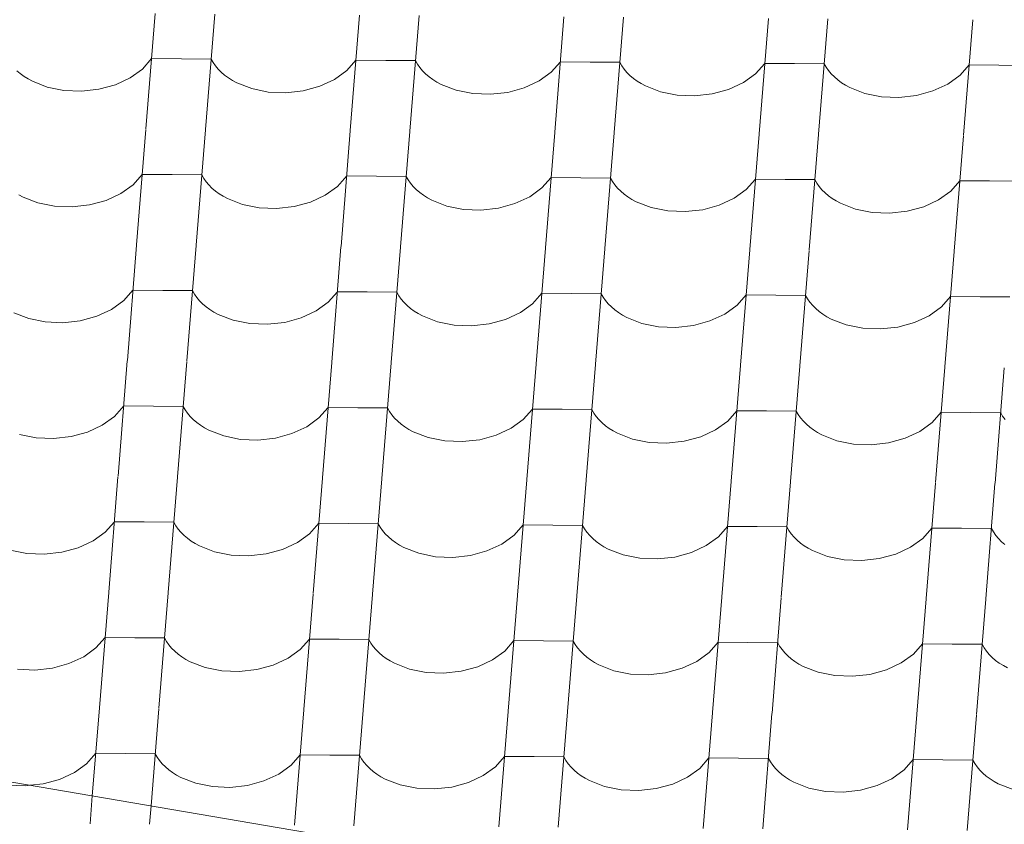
# Model space of a CAD drawing. Header units: millimetres. Extents: x -124639 to 133188, y -48358 to 76648.
# Tile 39 of 49: x 7806 to 8599, y 7668 to 8316. Entities that reach past the tile are written whole.
import ezdxf

# ---------------------------------------------------------------- set-up
doc = ezdxf.new("R2010")
doc.units = ezdxf.units.MM
doc.header["$MEASUREMENT"] = 0
doc.layers.add('Konstrukce - střechy a skořepiny', color=7, linetype='Continuous')
doc.layers.add('Výplně - Povrchové', color=7, linetype='Continuous')

# ---------------------------------------------------------------- blocks, each defined once
blk = doc.blocks.new('*X2')
at = {"layer": 'Výplně - Povrchové', "color": 7, "linetype": 'Continuous', "lineweight": 13}
for p, q in [((7914.79, 8321.17), (7907.32, 8228.22)), ((7962.73, 8320.8), (7955.25, 8227.86)), ((8079.44, 8319.91), (8071.96, 8226.96)), ((8127.37, 8319.54), (8119.9, 8226.6)), ((8244.08, 8318.65), (8236.61, 8225.7)), ((8292.02, 8318.28), (8284.54, 8225.33)), ((8408.73, 8317.38), (8401.25, 8224.44)), ((8456.66, 8317.02), (8449.19, 8224.07)), ((8573.37, 8316.12), (8565.9, 8223.18)), ((7904.55, 8276.55), (7911.88, 8284.91)), ((7935.84, 8284.72), (7911.88, 8284.91)), ((7959.81, 8284.54), (7935.84, 8284.72)), ((7959.81, 8284.54), (7961.41, 8281.73)), ((7961.41, 8281.73), (7963.3, 8279)), ((8069.19, 8275.29), (8076.52, 8283.65)), ((8100.49, 8283.46), (8076.52, 8283.65)), ((8124.46, 8283.28), (8100.49, 8283.46)), ((8124.46, 8283.28), (8126.05, 8280.46)), ((8233.84, 8274.02), (8241.17, 8282.38)), ((8265.13, 8282.2), (8241.17, 8282.38)), ((8289.1, 8282.02), (8265.13, 8282.2)), ((8289.1, 8282.02), (8290.69, 8279.2)), ((7803.33, 8275.16), (7806.08, 8272.81)), ((7894.68, 8269.43), (7904.55, 8276.55)), ((7963.3, 8279), (7965.5, 8276.39)), ((7965.5, 8276.39), (7967.97, 8273.9)), ((7967.97, 8273.9), (7970.72, 8271.54)), ((8059.32, 8268.17), (8069.19, 8275.29)), ((8126.05, 8280.46), (8127.95, 8277.74)), ((8127.95, 8277.74), (8130.14, 8275.13)), ((8130.14, 8275.13), (8132.62, 8272.64)), ((8223.97, 8266.9), (8233.84, 8274.02)), ((8290.69, 8279.2), (8292.59, 8276.48)), ((8292.59, 8276.48), (8294.79, 8273.87)), ((8294.79, 8273.87), (8297.26, 8271.38)), ((8398.48, 8272.76), (8405.81, 8281.12)), ((8429.78, 8280.94), (8405.81, 8281.12)), ((8453.74, 8280.76), (8429.78, 8280.94)), ((8453.74, 8280.76), (8455.34, 8277.94)), ((8455.34, 8277.94), (8457.24, 8275.22)), ((8457.24, 8275.22), (8459.43, 8272.61)), ((8563.13, 8271.5), (8570.46, 8279.86)), ((8594.42, 8279.68), (8570.46, 8279.86)), ((8618.39, 8279.49), (8594.42, 8279.68)), ((7806.08, 8272.81), (7809.08, 8270.6)), ((7809.08, 8270.6), (7812.32, 8268.55)), ((7812.32, 8268.55), (7815.79, 8266.66)), ((7815.79, 8266.66), (7827.83, 8261.98)), ((7882.78, 8263.91), (7894.68, 8269.43)), ((7970.72, 8271.54), (7973.72, 8269.33)), ((7973.72, 8269.33), (7976.97, 8267.28)), ((7976.97, 8267.28), (7980.43, 8265.4)), ((7980.43, 8265.4), (7992.48, 8260.72)), ((8047.42, 8262.65), (8059.32, 8268.17)), ((8132.62, 8272.64), (8135.37, 8270.28)), ((8135.37, 8270.28), (8138.37, 8268.07)), ((8138.37, 8268.07), (8141.61, 8266.02)), ((8141.61, 8266.02), (8145.07, 8264.14)), ((8212.07, 8261.38), (8223.97, 8266.9)), ((8297.26, 8271.38), (8300.01, 8269.02)), ((8300.01, 8269.02), (8303.01, 8266.81)), ((8303.01, 8266.81), (8306.26, 8264.76)), ((8376.71, 8260.12), (8388.61, 8265.64)), ((8388.61, 8265.64), (8398.48, 8272.76)), ((8459.43, 8272.61), (8461.91, 8270.12)), ((8461.91, 8270.12), (8464.66, 8267.76)), ((8464.66, 8267.76), (8467.66, 8265.55)), ((8467.66, 8265.55), (8470.9, 8263.5)), ((8553.26, 8264.38), (8563.13, 8271.5)), ((7827.83, 8261.98), (7841.25, 8259.28)), ((7841.25, 8259.28), (7855.36, 8258.7)), ((7855.36, 8258.7), (7869.44, 8260.27)), ((7869.44, 8260.27), (7882.78, 8263.91)), ((7992.48, 8260.72), (8005.9, 8258.02)), ((8005.9, 8258.02), (8020.01, 8257.44)), ((8020.01, 8257.44), (8034.09, 8259.01)), ((8034.09, 8259.01), (8047.42, 8262.65)), ((8145.07, 8264.14), (8157.12, 8259.46)), ((8157.12, 8259.46), (8170.54, 8256.76)), ((8184.65, 8256.18), (8198.73, 8257.75)), ((8198.73, 8257.75), (8212.07, 8261.38)), ((8306.26, 8264.76), (8309.72, 8262.88)), ((8309.72, 8262.88), (8321.77, 8258.2)), ((8321.77, 8258.2), (8335.19, 8255.5)), ((8363.38, 8256.49), (8376.71, 8260.12)), ((8470.9, 8263.5), (8474.36, 8261.62)), ((8474.36, 8261.62), (8486.41, 8256.94)), ((8528.02, 8255.22), (8541.36, 8258.86)), ((8541.36, 8258.86), (8553.26, 8264.38)), ((8170.54, 8256.76), (8184.65, 8256.18)), ((8335.19, 8255.5), (8349.3, 8254.92)), ((8349.3, 8254.92), (8363.38, 8256.49)), ((8486.41, 8256.94), (8499.83, 8254.24)), ((8499.83, 8254.24), (8513.94, 8253.66)), ((8513.94, 8253.66), (8528.02, 8255.22)), ((7907.29, 8227.89), (7899.82, 8134.94)), ((7955.22, 8227.52), (7947.75, 8134.58)), ((8071.94, 8226.63), (8064.46, 8133.68)), ((8119.87, 8226.26), (8112.39, 8133.31)), ((8236.58, 8225.37), (8229.11, 8132.42)), ((8284.51, 8225), (8277.04, 8132.05)), ((8401.23, 8224.1), (8393.75, 8131.16)), ((8449.16, 8223.74), (8441.68, 8130.79)), ((8565.87, 8222.84), (8558.4, 8129.9)), ((7897.05, 8183.27), (7904.38, 8191.63)), ((7928.34, 8191.44), (7904.38, 8191.63)), ((7952.31, 8191.26), (7928.34, 8191.44)), ((7952.31, 8191.26), (7953.9, 8188.44)), ((7953.9, 8188.44), (7955.8, 8185.72)), ((8061.69, 8182.01), (8069.02, 8190.36)), ((8092.99, 8190.18), (8069.02, 8190.36)), ((8116.95, 8190), (8092.99, 8190.18)), ((8116.95, 8190), (8118.55, 8187.18)), ((8118.55, 8187.18), (8120.45, 8184.46)), ((8226.34, 8180.74), (8233.67, 8189.1)), ((8257.63, 8188.92), (8233.67, 8189.1)), ((8281.6, 8188.74), (8257.63, 8188.92)), ((8281.6, 8188.74), (8283.19, 8185.92)), ((8390.98, 8179.48), (8398.31, 8187.84)), ((8422.28, 8187.66), (8398.31, 8187.84)), ((8446.24, 8187.47), (8422.28, 8187.66)), ((8446.24, 8187.47), (8447.84, 8184.66)), ((8555.63, 8178.22), (8562.96, 8186.58)), ((8586.92, 8186.4), (8562.96, 8186.58)), ((8610.89, 8186.21), (8586.92, 8186.4)), ((7887.18, 8176.15), (7897.05, 8183.27)), ((7955.8, 8185.72), (7958, 8183.11)), ((7958, 8183.11), (7960.47, 8180.62)), ((7960.47, 8180.62), (7963.22, 8178.26)), ((7963.22, 8178.26), (7966.22, 8176.05)), ((8051.82, 8174.88), (8061.69, 8182.01)), ((8120.45, 8184.46), (8122.64, 8181.85)), ((8122.64, 8181.85), (8125.12, 8179.36)), ((8125.12, 8179.36), (8127.86, 8177)), ((8216.47, 8173.62), (8226.34, 8180.74)), ((8283.19, 8185.92), (8285.09, 8183.2)), ((8285.09, 8183.2), (8287.29, 8180.59)), ((8287.29, 8180.59), (8289.76, 8178.1)), ((8289.76, 8178.1), (8292.51, 8175.74)), ((8381.11, 8172.36), (8390.98, 8179.48)), ((8447.84, 8184.66), (8449.74, 8181.94)), ((8449.74, 8181.94), (8451.93, 8179.33)), ((8451.93, 8179.33), (8454.41, 8176.83)), ((8545.76, 8171.1), (8555.63, 8178.22)), ((7804.82, 8175.26), (7808.28, 8173.38)), ((7808.28, 8173.38), (7820.33, 8168.7)), ((7861.94, 8166.99), (7875.27, 8170.63)), ((7875.27, 8170.63), (7887.18, 8176.15)), ((7966.22, 8176.05), (7969.46, 8174)), ((7969.46, 8174), (7972.93, 8172.12)), ((7972.93, 8172.12), (7984.98, 8167.44)), ((8039.92, 8169.36), (8051.82, 8174.88)), ((8127.86, 8177), (8130.87, 8174.79)), ((8130.87, 8174.79), (8134.11, 8172.74)), ((8134.11, 8172.74), (8137.57, 8170.86)), ((8137.57, 8170.86), (8149.62, 8166.18)), ((8204.56, 8168.1), (8216.47, 8173.62)), ((8292.51, 8175.74), (8295.51, 8173.53)), ((8295.51, 8173.53), (8298.75, 8171.48)), ((8298.75, 8171.48), (8302.22, 8169.6)), ((8369.21, 8166.84), (8381.11, 8172.36)), ((8454.41, 8176.83), (8457.15, 8174.48)), ((8457.15, 8174.48), (8460.16, 8172.27)), ((8460.16, 8172.27), (8463.4, 8170.22)), ((8463.4, 8170.22), (8466.86, 8168.34)), ((8533.85, 8165.58), (8545.76, 8171.1)), ((7820.33, 8168.7), (7833.75, 8166)), ((7833.75, 8166), (7847.86, 8165.42)), ((7847.86, 8165.42), (7861.94, 8166.99)), ((7984.98, 8167.44), (7998.4, 8164.74)), ((7998.4, 8164.74), (8012.51, 8164.16)), ((8012.51, 8164.16), (8026.59, 8165.73)), ((8026.59, 8165.73), (8039.92, 8169.36)), ((8149.62, 8166.18), (8163.04, 8163.48)), ((8163.04, 8163.48), (8177.15, 8162.9)), ((8177.15, 8162.9), (8191.23, 8164.47)), ((8191.23, 8164.47), (8204.56, 8168.1)), ((8302.22, 8169.6), (8314.27, 8164.92)), ((8314.27, 8164.92), (8327.69, 8162.22)), ((8327.69, 8162.22), (8341.8, 8161.64)), ((8341.8, 8161.64), (8355.88, 8163.21)), ((8355.88, 8163.21), (8369.21, 8166.84)), ((8466.86, 8168.34), (8478.91, 8163.66)), ((8478.91, 8163.66), (8492.33, 8160.96)), ((8520.52, 8161.94), (8533.85, 8165.58)), ((8492.33, 8160.96), (8506.44, 8160.38)), ((8506.44, 8160.38), (8520.52, 8161.94)), ((7899.79, 8134.61), (7892.32, 8041.66)), ((7947.72, 8134.24), (7940.25, 8041.3)), ((8064.44, 8133.35), (8056.96, 8040.4)), ((8112.37, 8132.98), (8104.89, 8040.03)), ((8229.08, 8132.08), (8221.6, 8039.14)), ((8277.01, 8131.72), (8269.54, 8038.77)), ((8393.73, 8130.82), (8386.25, 8037.88)), ((8441.66, 8130.46), (8434.18, 8037.51)), ((8558.37, 8129.56), (8550.89, 8036.62)), ((7889.54, 8089.99), (7896.87, 8098.35)), ((7920.84, 8098.16), (7896.87, 8098.35)), ((7944.81, 8097.98), (7920.84, 8098.16)), ((7944.81, 8097.98), (7946.4, 8095.16)), ((7946.4, 8095.16), (7948.3, 8092.44)), ((7948.3, 8092.44), (7950.49, 8089.83)), ((8054.19, 8088.72), (8061.52, 8097.08)), ((8085.48, 8096.9), (8061.52, 8097.08)), ((8109.45, 8096.72), (8085.48, 8096.9)), ((8109.45, 8096.72), (8111.05, 8093.9)), ((8111.05, 8093.9), (8112.94, 8091.18)), ((8112.94, 8091.18), (8115.14, 8088.57)), ((8218.83, 8087.46), (8226.16, 8095.82)), ((8250.13, 8095.64), (8226.16, 8095.82)), ((8274.1, 8095.46), (8250.13, 8095.64)), ((8274.1, 8095.46), (8275.69, 8092.64)), ((8275.69, 8092.64), (8277.59, 8089.92)), ((8383.48, 8086.2), (8390.81, 8094.56)), ((8414.77, 8094.38), (8390.81, 8094.56)), ((8438.74, 8094.19), (8414.77, 8094.38)), ((8438.74, 8094.19), (8440.34, 8091.38)), ((8440.34, 8091.38), (8442.23, 8088.66)), ((8548.12, 8084.94), (8555.45, 8093.3)), ((8579.42, 8093.12), (8555.45, 8093.3)), ((8603.39, 8092.93), (8579.42, 8093.12)), ((7879.68, 8082.86), (7889.54, 8089.99)), ((7950.49, 8089.83), (7952.97, 8087.34)), ((7952.97, 8087.34), (7955.72, 8084.98)), ((7955.72, 8084.98), (7958.72, 8082.77)), ((8044.32, 8081.6), (8054.19, 8088.72)), ((8115.14, 8088.57), (8117.62, 8086.08)), ((8117.62, 8086.08), (8120.36, 8083.72)), ((8120.36, 8083.72), (8123.36, 8081.51)), ((8208.97, 8080.34), (8218.83, 8087.46)), ((8277.59, 8089.92), (8279.78, 8087.31)), ((8279.78, 8087.31), (8282.26, 8084.82)), ((8282.26, 8084.82), (8285.01, 8082.46)), ((8373.61, 8079.08), (8383.48, 8086.2)), ((8442.23, 8088.66), (8444.43, 8086.05)), ((8444.43, 8086.05), (8446.91, 8083.55)), ((8446.91, 8083.55), (8449.65, 8081.2)), ((8538.25, 8077.82), (8548.12, 8084.94)), ((7800.78, 8080.1), (7812.83, 8075.42)), ((7812.83, 8075.42), (7826.25, 8072.72)), ((7854.44, 8073.71), (7867.77, 8077.35)), ((7867.77, 8077.35), (7879.68, 8082.86)), ((7958.72, 8082.77), (7961.96, 8080.72)), ((7961.96, 8080.72), (7965.43, 8078.84)), ((7965.43, 8078.84), (7977.47, 8074.16)), ((8019.09, 8072.45), (8032.42, 8076.08)), ((8032.42, 8076.08), (8044.32, 8081.6)), ((8123.36, 8081.51), (8126.61, 8079.46)), ((8126.61, 8079.46), (8130.07, 8077.58)), ((8130.07, 8077.58), (8142.12, 8072.9)), ((8197.06, 8074.82), (8208.97, 8080.34)), ((8285.01, 8082.46), (8288.01, 8080.25)), ((8288.01, 8080.25), (8291.25, 8078.2)), ((8291.25, 8078.2), (8294.72, 8076.32)), ((8294.72, 8076.32), (8306.76, 8071.64)), ((8361.71, 8073.56), (8373.61, 8079.08)), ((8449.65, 8081.2), (8452.65, 8078.99)), ((8452.65, 8078.99), (8455.9, 8076.94)), ((8455.9, 8076.94), (8459.36, 8075.06)), ((8459.36, 8075.06), (8471.41, 8070.38)), ((8526.35, 8072.3), (8538.25, 8077.82)), ((7826.25, 8072.72), (7840.36, 8072.14)), ((7840.36, 8072.14), (7854.44, 8073.71)), ((7977.47, 8074.16), (7990.9, 8071.46)), ((7990.9, 8071.46), (8005.01, 8070.88)), ((8005.01, 8070.88), (8019.09, 8072.45)), ((8142.12, 8072.9), (8155.54, 8070.2)), ((8155.54, 8070.2), (8169.65, 8069.62)), ((8169.65, 8069.62), (8183.73, 8071.19)), ((8183.73, 8071.19), (8197.06, 8074.82)), ((8306.76, 8071.64), (8320.18, 8068.94)), ((8320.18, 8068.94), (8334.3, 8068.36)), ((8334.3, 8068.36), (8348.38, 8069.92)), ((8348.38, 8069.92), (8361.71, 8073.56)), ((8471.41, 8070.38), (8484.83, 8067.68)), ((8484.83, 8067.68), (8498.94, 8067.1)), ((8498.94, 8067.1), (8513.02, 8068.66)), ((8513.02, 8068.66), (8526.35, 8072.3)), ((7892.29, 8041.33), (7884.81, 7948.38)), ((7940.22, 8040.96), (7932.74, 7948.01)), ((8056.93, 8040.07), (8049.46, 7947.12)), ((8104.87, 8039.7), (8097.39, 7946.75)), ((8221.58, 8038.8), (8214.1, 7945.86)), ((8269.51, 8038.44), (8262.03, 7945.49)), ((8386.22, 8037.54), (8378.75, 7944.6)), ((8434.15, 8037.17), (8426.68, 7944.23)), ((8550.87, 8036.28), (8543.39, 7943.34)), ((8598.8, 8035.91), (8591.32, 7942.97)), ((7882.04, 7996.71), (7889.37, 8005.06)), ((7913.34, 8004.88), (7889.37, 8005.06)), ((7937.3, 8004.7), (7913.34, 8004.88)), ((7937.3, 8004.7), (7938.9, 8001.88)), ((8046.69, 7995.44), (8054.02, 8003.8)), ((8077.98, 8003.62), (8054.02, 8003.8)), ((8101.95, 8003.44), (8077.98, 8003.62)), ((7872.17, 7989.58), (7882.04, 7996.71)), ((7938.9, 8001.88), (7940.8, 7999.16)), ((7940.8, 7999.16), (7942.99, 7996.55)), ((7942.99, 7996.55), (7945.47, 7994.06)), ((8101.95, 8003.44), (8103.54, 8000.62)), ((8103.54, 8000.62), (8105.44, 7997.9)), ((8105.44, 7997.9), (8107.64, 7995.29)), ((8211.33, 7994.18), (8218.66, 8002.54)), ((8242.63, 8002.36), (8218.66, 8002.54)), ((8266.59, 8002.17), (8242.63, 8002.36)), ((8266.59, 8002.17), (8268.19, 7999.36)), ((8268.19, 7999.36), (8270.09, 7996.64)), ((8270.09, 7996.64), (8272.28, 7994.03)), ((8375.98, 7992.92), (8383.31, 8001.28)), ((8407.27, 8001.1), (8383.31, 8001.28)), ((8431.24, 8000.91), (8407.27, 8001.1)), ((8431.24, 8000.91), (8432.83, 7998.1)), ((8432.83, 7998.1), (8434.73, 7995.38)), ((8540.62, 7991.66), (8547.95, 8000.02)), ((8571.92, 7999.83), (8547.95, 8000.02)), ((8595.88, 7999.65), (8571.92, 7999.83)), ((8595.88, 7999.65), (8597.48, 7996.84)), ((8597.48, 7996.84), (8599.38, 7994.12)), ((7860.27, 7984.06), (7872.17, 7989.58)), ((7945.47, 7994.06), (7948.21, 7991.7)), ((7948.21, 7991.7), (7951.22, 7989.49)), ((7951.22, 7989.49), (7954.46, 7987.44)), ((8024.91, 7982.8), (8036.82, 7988.32)), ((8036.82, 7988.32), (8046.69, 7995.44)), ((8107.64, 7995.29), (8110.11, 7992.8)), ((8110.11, 7992.8), (8112.86, 7990.44)), ((8112.86, 7990.44), (8115.86, 7988.23)), ((8115.86, 7988.23), (8119.1, 7986.18)), ((8201.46, 7987.06), (8211.33, 7994.18)), ((8272.28, 7994.03), (8274.76, 7991.53)), ((8274.76, 7991.53), (8277.5, 7989.18)), ((8277.5, 7989.18), (8280.51, 7986.97)), ((8366.11, 7985.8), (8375.98, 7992.92)), ((8434.73, 7995.38), (8436.93, 7992.76)), ((8436.93, 7992.76), (8439.4, 7990.27)), ((8439.4, 7990.27), (8442.15, 7987.92)), ((8442.15, 7987.92), (8445.15, 7985.71)), ((8530.75, 7984.54), (8540.62, 7991.66)), ((7805.33, 7982.14), (7818.75, 7979.44)), ((7832.86, 7978.86), (7846.94, 7980.43)), ((7846.94, 7980.43), (7860.27, 7984.06)), ((7954.46, 7987.44), (7957.92, 7985.56)), ((7957.92, 7985.56), (7969.97, 7980.88)), ((7969.97, 7980.88), (7983.39, 7978.18)), ((8011.58, 7979.17), (8024.91, 7982.8)), ((8119.1, 7986.18), (8122.57, 7984.3)), ((8122.57, 7984.3), (8134.62, 7979.62)), ((8176.23, 7977.91), (8189.56, 7981.54)), ((8189.56, 7981.54), (8201.46, 7987.06)), ((8280.51, 7986.97), (8283.75, 7984.92)), ((8283.75, 7984.92), (8287.21, 7983.04)), ((8287.21, 7983.04), (8299.26, 7978.36)), ((8340.87, 7976.64), (8354.2, 7980.28)), ((8354.2, 7980.28), (8366.11, 7985.8)), ((8445.15, 7985.71), (8448.39, 7983.66)), ((8448.39, 7983.66), (8451.86, 7981.78)), ((8451.86, 7981.78), (8463.91, 7977.09)), ((8518.85, 7979.02), (8530.75, 7984.54)), ((7818.75, 7979.44), (7832.86, 7978.86)), ((7983.39, 7978.18), (7997.5, 7977.6)), ((7997.5, 7977.6), (8011.58, 7979.17)), ((8134.62, 7979.62), (8148.04, 7976.92)), ((8148.04, 7976.92), (8162.15, 7976.34)), ((8162.15, 7976.34), (8176.23, 7977.91)), ((8299.26, 7978.36), (8312.68, 7975.66)), ((8312.68, 7975.66), (8326.79, 7975.08)), ((8326.79, 7975.08), (8340.87, 7976.64)), ((8463.91, 7977.09), (8477.33, 7974.4)), ((8477.33, 7974.4), (8491.44, 7973.81)), ((8491.44, 7973.81), (8505.52, 7975.38)), ((8505.52, 7975.38), (8518.85, 7979.02)), ((7884.79, 7948.05), (7877.31, 7855.1)), ((7932.72, 7947.68), (7925.24, 7854.73)), ((8049.43, 7946.78), (8041.96, 7853.84)), ((8097.36, 7946.42), (8089.89, 7853.47)), ((8214.08, 7945.52), (8206.6, 7852.58)), ((8262.01, 7945.16), (8254.53, 7852.21)), ((8378.72, 7944.26), (8371.25, 7851.32)), ((8426.65, 7943.89), (8419.18, 7850.95)), ((8543.37, 7943), (8535.89, 7850.05)), ((8591.3, 7942.63), (8583.82, 7849.69)), ((7874.54, 7903.42), (7881.87, 7911.78)), ((7905.84, 7911.6), (7881.87, 7911.78)), ((7929.8, 7911.42), (7905.84, 7911.6)), ((7929.8, 7911.42), (7931.4, 7908.6)), ((7931.4, 7908.6), (7933.3, 7905.88)), ((8039.18, 7902.16), (8046.51, 7910.52)), ((8070.48, 7910.34), (8046.51, 7910.52)), ((8094.45, 7910.15), (8070.48, 7910.34)), ((8094.45, 7910.15), (8096.04, 7907.34)), ((8203.83, 7900.9), (8211.16, 7909.26)), ((8235.13, 7909.08), (8211.16, 7909.26)), ((8259.09, 7908.89), (8235.13, 7909.08)), ((8259.09, 7908.89), (8260.69, 7906.08)), ((7864.67, 7896.3), (7874.54, 7903.42)), ((7933.3, 7905.88), (7935.49, 7903.27)), ((7935.49, 7903.27), (7937.97, 7900.78)), ((7937.97, 7900.78), (7940.71, 7898.42)), ((8029.32, 7895.04), (8039.18, 7902.16)), ((8096.04, 7907.34), (8097.94, 7904.62)), ((8097.94, 7904.62), (8100.13, 7902.01)), ((8100.13, 7902.01), (8102.61, 7899.52)), ((8193.96, 7893.78), (8203.83, 7900.9)), ((8260.69, 7906.08), (8262.59, 7903.36)), ((8262.59, 7903.36), (8264.78, 7900.74)), ((8264.78, 7900.74), (8267.26, 7898.25)), ((8368.47, 7899.64), (8375.8, 7908)), ((8399.77, 7907.82), (8375.8, 7908)), ((8423.74, 7907.63), (8399.77, 7907.82)), ((8423.74, 7907.63), (8425.33, 7904.82)), ((8425.33, 7904.82), (8427.23, 7902.1)), ((8427.23, 7902.1), (8429.42, 7899.48)), ((8533.12, 7898.38), (8540.45, 7906.74)), ((8564.42, 7906.55), (8540.45, 7906.74)), ((8588.38, 7906.37), (8564.42, 7906.55)), ((8588.38, 7906.37), (8589.98, 7903.56)), ((8589.98, 7903.56), (8591.88, 7900.83)), ((8591.88, 7900.83), (8594.07, 7898.22)), ((7852.77, 7890.78), (7864.67, 7896.3)), ((7940.71, 7898.42), (7943.71, 7896.21)), ((7943.71, 7896.21), (7946.96, 7894.16)), ((7946.96, 7894.16), (7950.42, 7892.28)), ((8017.41, 7889.52), (8029.32, 7895.04)), ((8102.61, 7899.52), (8105.36, 7897.16)), ((8105.36, 7897.16), (8108.36, 7894.95)), ((8108.36, 7894.95), (8111.6, 7892.9)), ((8111.6, 7892.9), (8115.07, 7891.02)), ((8182.06, 7888.26), (8193.96, 7893.78)), ((8267.26, 7898.25), (8270, 7895.9)), ((8270, 7895.9), (8273, 7893.69)), ((8273, 7893.69), (8276.25, 7891.64)), ((8346.7, 7887), (8358.61, 7892.52)), ((8358.61, 7892.52), (8368.47, 7899.64)), ((8429.42, 7899.48), (8431.9, 7896.99)), ((8431.9, 7896.99), (8434.65, 7894.64)), ((8434.65, 7894.64), (8437.65, 7892.43)), ((8523.25, 7891.26), (8533.12, 7898.38)), ((8594.07, 7898.22), (8596.55, 7895.73)), ((8596.55, 7895.73), (8599.29, 7893.37)), ((7797.82, 7888.86), (7811.25, 7886.16)), ((7811.25, 7886.16), (7825.36, 7885.58)), ((7825.36, 7885.58), (7839.44, 7887.15)), ((7839.44, 7887.15), (7852.77, 7890.78)), ((7950.42, 7892.28), (7962.47, 7887.6)), ((7962.47, 7887.6), (7975.89, 7884.9)), ((7975.89, 7884.9), (7990, 7884.32)), ((7990, 7884.32), (8004.08, 7885.89)), ((8004.08, 7885.89), (8017.41, 7889.52)), ((8115.07, 7891.02), (8127.11, 7886.34)), ((8127.11, 7886.34), (8140.54, 7883.64)), ((8154.65, 7883.06), (8168.73, 7884.62)), ((8168.73, 7884.62), (8182.06, 7888.26)), ((8276.25, 7891.64), (8279.71, 7889.76)), ((8279.71, 7889.76), (8291.76, 7885.08)), ((8291.76, 7885.08), (8305.18, 7882.38)), ((8333.37, 7883.36), (8346.7, 7887)), ((8437.65, 7892.43), (8440.89, 7890.38)), ((8440.89, 7890.38), (8444.36, 7888.49)), ((8444.36, 7888.49), (8456.4, 7883.81)), ((8498.02, 7882.1), (8511.35, 7885.74)), ((8511.35, 7885.74), (8523.25, 7891.26)), ((8140.54, 7883.64), (8154.65, 7883.06)), ((8305.18, 7882.38), (8319.29, 7881.8)), ((8319.29, 7881.8), (8333.37, 7883.36)), ((8456.4, 7883.81), (8469.83, 7881.11)), ((8469.83, 7881.11), (8483.94, 7880.53)), ((8483.94, 7880.53), (8498.02, 7882.1)), ((7877.28, 7854.77), (7869.81, 7761.82)), ((7925.22, 7854.4), (7917.74, 7761.45)), ((8041.93, 7853.5), (8034.45, 7760.56)), ((8089.86, 7853.14), (8082.39, 7760.19)), ((8206.57, 7852.24), (8199.1, 7759.3)), ((8254.51, 7851.87), (8247.03, 7758.93)), ((8371.22, 7850.98), (8363.74, 7758.03)), ((8419.15, 7850.61), (8411.68, 7757.67)), ((8535.86, 7849.72), (8528.39, 7756.77)), ((8583.8, 7849.35), (8576.32, 7756.41)), ((7867.04, 7810.14), (7874.37, 7818.5)), ((7898.33, 7818.32), (7874.37, 7818.5)), ((7922.3, 7818.14), (7898.33, 7818.32)), ((7922.3, 7818.14), (7923.89, 7815.32)), ((7923.89, 7815.32), (7925.79, 7812.6)), ((8031.68, 7808.88), (8039.01, 7817.24)), ((8062.98, 7817.06), (8039.01, 7817.24)), ((8086.94, 7816.87), (8062.98, 7817.06)), ((8086.94, 7816.87), (8088.54, 7814.06)), ((8088.54, 7814.06), (8090.44, 7811.34)), ((8196.33, 7807.62), (8203.66, 7815.98)), ((8227.62, 7815.8), (8203.66, 7815.98)), ((8251.59, 7815.61), (8227.62, 7815.8)), ((8251.59, 7815.61), (8253.18, 7812.8)), ((8360.97, 7806.36), (8368.3, 7814.72)), ((8392.27, 7814.53), (8368.3, 7814.72)), ((8416.23, 7814.35), (8392.27, 7814.53)), ((8416.23, 7814.35), (8417.83, 7811.54)), ((8525.62, 7805.1), (8532.95, 7813.46)), ((8556.91, 7813.27), (8532.95, 7813.46)), ((8580.88, 7813.09), (8556.91, 7813.27)), ((7857.17, 7803.02), (7867.04, 7810.14)), ((7925.79, 7812.6), (7927.99, 7809.99)), ((7927.99, 7809.99), (7930.46, 7807.5)), ((7930.46, 7807.5), (7933.21, 7805.14)), ((8021.81, 7801.76), (8031.68, 7808.88)), ((8090.44, 7811.34), (8092.63, 7808.73)), ((8092.63, 7808.73), (8095.11, 7806.23)), ((8095.11, 7806.23), (8097.86, 7803.88)), ((8186.46, 7800.5), (8196.33, 7807.62)), ((8253.18, 7812.8), (8255.08, 7810.08)), ((8255.08, 7810.08), (8257.28, 7807.46)), ((8257.28, 7807.46), (8259.75, 7804.97)), ((8351.1, 7799.24), (8360.97, 7806.36)), ((8417.83, 7811.54), (8419.73, 7808.82)), ((8419.73, 7808.82), (8421.92, 7806.2)), ((8421.92, 7806.2), (8424.4, 7803.71)), ((8580.88, 7813.09), (8582.47, 7810.27)), ((8582.47, 7810.27), (8584.37, 7807.55)), ((8584.37, 7807.55), (8586.57, 7804.94)), ((7831.93, 7793.87), (7845.27, 7797.5)), ((7845.27, 7797.5), (7857.17, 7803.02)), ((7933.21, 7805.14), (7936.21, 7802.93)), ((7936.21, 7802.93), (7939.45, 7800.88)), ((7939.45, 7800.88), (7942.92, 7799)), ((7942.92, 7799), (7954.97, 7794.32)), ((8009.91, 7796.24), (8021.81, 7801.76)), ((8097.86, 7803.88), (8100.86, 7801.67)), ((8100.86, 7801.67), (8104.1, 7799.62)), ((8104.1, 7799.62), (8107.56, 7797.74)), ((8107.56, 7797.74), (8119.61, 7793.06)), ((8174.56, 7794.98), (8186.46, 7800.5)), ((8259.75, 7804.97), (8262.5, 7802.62)), ((8262.5, 7802.62), (8265.5, 7800.41)), ((8265.5, 7800.41), (8268.74, 7798.36)), ((8268.74, 7798.36), (8272.21, 7796.48)), ((8339.2, 7793.72), (8351.1, 7799.24)), ((8424.4, 7803.71), (8427.15, 7801.35)), ((8427.15, 7801.35), (8430.15, 7799.15)), ((8430.15, 7799.15), (8433.39, 7797.09)), ((8503.84, 7792.46), (8515.75, 7797.98)), ((8515.75, 7797.98), (8525.62, 7805.1)), ((8586.57, 7804.94), (8589.04, 7802.45)), ((8589.04, 7802.45), (8591.79, 7800.09)), ((8591.79, 7800.09), (8594.79, 7797.88)), ((8594.79, 7797.88), (8598.03, 7795.83)), ((7803.74, 7792.88), (7817.85, 7792.3)), ((7817.85, 7792.3), (7831.93, 7793.87)), ((7954.97, 7794.32), (7968.39, 7791.62)), ((7968.39, 7791.62), (7982.5, 7791.04)), ((7982.5, 7791.04), (7996.58, 7792.61)), ((7996.58, 7792.61), (8009.91, 7796.24)), ((8119.61, 7793.06), (8133.03, 7790.36)), ((8133.03, 7790.36), (8147.14, 7789.78)), ((8147.14, 7789.78), (8161.22, 7791.34)), ((8161.22, 7791.34), (8174.56, 7794.98)), ((8272.21, 7796.48), (8284.26, 7791.79)), ((8284.26, 7791.79), (8297.68, 7789.09)), ((8311.79, 7788.51), (8325.87, 7790.08)), ((8325.87, 7790.08), (8339.2, 7793.72)), ((8433.39, 7797.09), (8436.85, 7795.21)), ((8436.85, 7795.21), (8448.9, 7790.53)), ((8448.9, 7790.53), (8462.32, 7787.83)), ((8490.51, 7788.82), (8503.84, 7792.46)), ((8598.03, 7795.83), (8601.5, 7793.95)), ((8297.68, 7789.09), (8311.79, 7788.51)), ((8462.32, 7787.83), (8476.43, 7787.25)), ((8476.43, 7787.25), (8490.51, 7788.82)), ((7869.78, 7761.48), (7864.11, 7690.91)), ((7917.71, 7761.12), (7911.42, 7682.85)), ((8034.43, 7760.22), (8026.95, 7667.28)), ((8082.36, 7759.86), (8074.88, 7666.91)), ((8199.07, 7758.96), (8191.6, 7666.02)), ((8247, 7758.59), (8239.53, 7665.65)), ((8363.72, 7757.7), (8356.24, 7664.75)), ((8411.65, 7757.33), (8404.17, 7664.39)), ((8528.36, 7756.44), (8520.89, 7663.49)), ((8576.29, 7756.07), (8568.82, 7663.13)), ((7859.54, 7716.86), (7866.87, 7725.22)), ((7890.83, 7725.04), (7866.87, 7725.22)), ((7914.8, 7724.85), (7890.83, 7725.04)), ((7914.8, 7724.85), (7916.39, 7722.04)), ((7916.39, 7722.04), (7918.29, 7719.32)), ((7918.29, 7719.32), (7920.48, 7716.71)), ((8024.18, 7715.6), (8031.51, 7723.96)), ((8055.48, 7723.78), (8031.51, 7723.96)), ((8079.44, 7723.59), (8055.48, 7723.78)), ((8079.44, 7723.59), (8081.04, 7720.78)), ((8081.04, 7720.78), (8082.94, 7718.06)), ((8082.94, 7718.06), (8085.13, 7715.44)), ((8188.82, 7714.34), (8196.16, 7722.7)), ((8220.12, 7722.52), (8196.16, 7722.7)), ((8244.09, 7722.33), (8220.12, 7722.52)), ((8244.09, 7722.33), (8245.68, 7719.52)), ((8245.68, 7719.52), (8247.58, 7716.8)), ((8353.47, 7713.08), (8360.8, 7721.44)), ((8384.77, 7721.25), (8360.8, 7721.44)), ((8408.73, 7721.07), (8384.77, 7721.25)), ((8408.73, 7721.07), (8410.33, 7718.26)), ((8410.33, 7718.26), (8412.23, 7715.53)), ((8518.11, 7711.82), (8525.44, 7720.18)), ((8549.41, 7719.99), (8525.44, 7720.18)), ((8573.38, 7719.81), (8549.41, 7719.99)), ((8573.38, 7719.81), (8574.97, 7716.99)), ((7849.67, 7709.74), (7859.54, 7716.86)), ((7920.48, 7716.71), (7922.96, 7714.22)), ((7922.96, 7714.22), (7925.71, 7711.86)), ((7925.71, 7711.86), (7928.71, 7709.65)), ((8014.31, 7708.48), (8024.18, 7715.6)), ((8085.13, 7715.44), (8087.61, 7712.95)), ((8087.61, 7712.95), (8090.35, 7710.6)), ((8090.35, 7710.6), (8093.36, 7708.39)), ((8178.96, 7707.22), (8188.82, 7714.34)), ((8247.58, 7716.8), (8249.77, 7714.18)), ((8249.77, 7714.18), (8252.25, 7711.69)), ((8252.25, 7711.69), (8255, 7709.34)), ((8343.6, 7705.96), (8353.47, 7713.08)), ((8412.23, 7715.53), (8414.42, 7712.92)), ((8414.42, 7712.92), (8416.9, 7710.43)), ((8416.9, 7710.43), (8419.64, 7708.07)), ((8508.25, 7704.7), (8518.11, 7711.82)), ((8574.97, 7716.99), (8576.87, 7714.27)), ((8576.87, 7714.27), (8579.06, 7711.66)), ((8579.06, 7711.66), (8581.54, 7709.17)), ((7824.43, 7700.59), (7837.76, 7704.22)), ((7837.76, 7704.22), (7849.67, 7709.74)), ((7928.71, 7709.65), (7931.95, 7707.6)), ((7931.95, 7707.6), (7935.42, 7705.72)), ((7935.42, 7705.72), (7947.46, 7701.04)), ((7989.08, 7699.32), (8002.41, 7702.96)), ((8002.41, 7702.96), (8014.31, 7708.48)), ((8093.36, 7708.39), (8096.6, 7706.34)), ((8096.6, 7706.34), (8100.06, 7704.46)), ((8100.06, 7704.46), (8112.11, 7699.78)), ((8167.05, 7701.7), (8178.96, 7707.22)), ((8255, 7709.34), (8258, 7707.13)), ((8258, 7707.13), (8261.24, 7705.08)), ((8261.24, 7705.08), (8264.71, 7703.19)), ((8264.71, 7703.19), (8276.75, 7698.51)), ((8331.7, 7700.44), (8343.6, 7705.96)), ((8419.64, 7708.07), (8422.64, 7705.86)), ((8422.64, 7705.86), (8425.89, 7703.81)), ((8425.89, 7703.81), (8429.35, 7701.93)), ((8496.34, 7699.18), (8508.25, 7704.7)), ((8581.54, 7709.17), (8584.29, 7706.81)), ((8584.29, 7706.81), (8587.29, 7704.6)), ((8587.29, 7704.6), (8590.53, 7702.55)), ((8590.53, 7702.55), (8594, 7700.67)), ((7814.09, 7699.43), (7824.43, 7700.59)), ((7947.46, 7701.04), (7960.89, 7698.34)), ((7960.89, 7698.34), (7975, 7697.76)), ((7975, 7697.76), (7989.08, 7699.32)), ((8112.11, 7699.78), (8125.53, 7697.08)), ((8125.53, 7697.08), (8139.64, 7696.49)), ((8139.64, 7696.49), (8153.72, 7698.06)), ((8153.72, 7698.06), (8167.05, 7701.7)), ((8276.75, 7698.51), (8290.18, 7695.81)), ((8290.18, 7695.81), (8304.29, 7695.23)), ((8304.29, 7695.23), (8318.37, 7696.8)), ((8318.37, 7696.8), (8331.7, 7700.44)), ((8429.35, 7701.93), (8441.4, 7697.25)), ((8441.4, 7697.25), (8454.82, 7694.55)), ((8454.82, 7694.55), (8468.93, 7693.97)), ((8468.93, 7693.97), (8483.01, 7695.54)), ((8483.01, 7695.54), (8496.34, 7699.18)), ((8594, 7700.67), (8606.04, 7695.99))]:
    blk.add_line(p, q, dxfattribs=at)
blk = doc.blocks.new('výplň_1_1', base_point=(0, 0))
at = {"layer": 'Výplně - Povrchové', "color": 7, "linetype": 'Continuous', "lineweight": 13}
blk.add_blockref('*X2', (0, 0), dxfattribs=at)
blk = doc.blocks.new('*X4')
at = {"layer": 'Výplně - Povrchové', "color": 7, "linetype": 'Continuous', "lineweight": 13}
for p, q in [((7796.24, 7699.57), (7810.35, 7699.01)), ((7810.35, 7699.01), (7814.09, 7699.43)), ((7864.11, 7690.91), (7862.32, 7668.32)), ((7911.42, 7682.85), (7910.25, 7668.03))]:
    blk.add_line(p, q, dxfattribs=at)
blk = doc.blocks.new('výplň_2_1', base_point=(0, 0))
at = {"layer": 'Výplně - Povrchové', "color": 7, "linetype": 'Continuous', "lineweight": 13}
blk.add_blockref('*X4', (0, 0), dxfattribs=at)

msp = doc.modelspace()

# ---------------------------------------------------------------- linework, layer by layer
at = {"layer": 'Konstrukce - střechy a skořepiny', "color": 7, "linetype": 'Continuous', "lineweight": 13}
msp.add_line((1943.62, 8699.49), (11498.23, 7071.82), dxfattribs=at)

# ---------------------------------------------------------------- block references
at = {"layer": 'Výplně - Povrchové', "color": 7, "linetype": 'Continuous', "lineweight": 13}
for name in ['výplň_1_1', 'výplň_2_1']:
    msp.add_blockref(name, (0, 0), dxfattribs=at)

doc.saveas('drawing.dxf')
